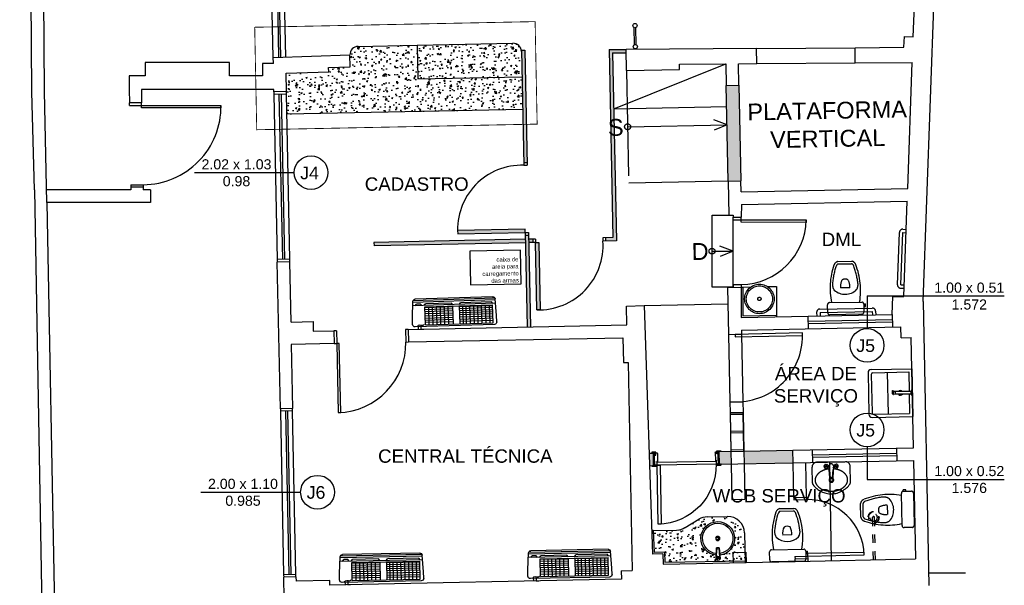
# Model space of a CAD drawing. Header units: inches. Extents: x 352 to 438, y 0 to 186.
# Tile 21 of 40: x 369.67 to 381.35, y 152.6 to 159.31. Entities that reach past the tile are written whole.
import ezdxf

# ---------------------------------------------------------------- set-up
doc = ezdxf.new("R2010")
doc.units = ezdxf.units.IN
doc.header["$MEASUREMENT"] = 0
for name, pattern in [('DASHDOT', [1, 0.5, -0.25, 0, -0.25]), ('DASHDOT2', [0.5, 0.25, -0.125, 0, -0.125]), ('DASHED2', [0.375, 0.25, -0.125]), ('HIDDEN2', [0.1875, 0.125, -0.0625])]:
    doc.linetypes.add(name, pattern=pattern)
for name, color, linetype in [('TJ-CATRACAS', 1, 'Continuous'), ('TJ-CONSTRUIR', 11, 'Continuous'), ('TJ-DEMOLIR', 30, 'HIDDEN2'), ('TJ-DIVISORIA', 96, 'Continuous'), ('TJ-EQUIPAMENTOSELETRÔNICOS', 1, 'Continuous'), ('TJ-ESQUADRIA1', 1, 'Continuous'), ('TJ-ESQUADRIA2', 2, 'Continuous'), ('TJ-ESQUADRIAS', 2, 'Continuous'), ('TJ-GRANITOVISTA', 2, 'Continuous'), ('TJ-HACHURA', 8, 'Continuous'), ('TJ-LOUCA', 2, 'Continuous'), ('TJ-MARCENARIA', 2, 'Continuous'), ('TJ-MOBILIARIOHIDRO', 2, 'Continuous'), ('TJ-PAREDE', 5, 'Continuous'), ('TJ-PAREDECORTE', 5, 'Continuous'), ('TJ-PAREDEMURO', 3, 'Continuous'), ('TJ-PISO', 1, 'Continuous'), ('TJ-PROJECAOACIMA', 1, 'DASHDOT2'), ('TJ-SPLIT', 142, 'Continuous'), ('TJ-TEXTO01', 1, 'Continuous'), ('TJ-TEXTO03 1PARA100', 3, 'Continuous'), ('TJ-TEXTOESQUADRIA', 200, 'Continuous')]:
    doc.layers.add(name, color=color, linetype=linetype)
doc.layers.add('TJ-DETBANCADAS', color=4, linetype='DASHDOT', lineweight=13)
doc.styles.add('ARIAL', font='arial.ttf')
doc.styles.get("Standard").update_dxf_attribs({"font": 'arial.ttf'})
pattern_1 = [(50, (3.68957, 8.43552), (0.179315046, -0.015688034), [0.01875, -0.20625]), (355, (3.68957, 8.43552), (-0.03468783, 0.18804803), [0.015, -0.165]), (100.451444, (3.70451, 8.43421), (0.14462721, 0.17236), [0.01593505, -0.17528553]), (46.1842, (3.68957, 8.48552), (0.26681033, -0.04137982), [0.028125, -0.309375]), (96.635635, (3.7118, 8.48207), (0.23366549, 0.24352965), [0.02390259, -0.26292844]), (351.184164, (3.68957, 8.48552), (0.23366549, 0.24352965), [0.0225, -0.2475]), (21, (3.71457, 8.47302), (0.149226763, -0.10065472), [0.01875, -0.20625]), (326, (3.71457, 8.47302), (0.06082883, 0.18128751), [0.015, -0.165]), (71.451445, (3.727, 8.46463), (0.210055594, 0.08063279), [0.01593505, -0.17528553]), (37.5, (3.689567, 8.43552), (0.003039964, 0.083223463), [0, -0.163, 0, -0.1675, 0, -0.165625]), (7.5, (3.68957, 8.43552), (0.065767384, 0.098602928), [0, -0.0955, 0, -0.15925, 0, -0.063125]), (327.5, (3.633817, 8.43552), (0.133455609, -0.005638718), [0, -0.0625, 0, -0.195, 0, -0.25875]), (317.5, (3.60882, 8.43552), (0.145796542, 0.025026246), [0, -0.08125, 0, -0.1295, 0, -0.18375])]

# ---------------------------------------------------------------- blocks, each defined once
blk = doc.blocks.new('Tan-p02')
at = {"color": 2}
for p, q in [((0.019, -0.214), (0.019, 0.296)), ((0.019, 0.296), (0.619, 0.296)), ((0.059, -0.194), (0.059, 0.256)), ((0.059, 0.256), (0.302, 0.256)), ((0.357, 0.296), (0.282, 0.296)), ((0.282, 0.296), (0.282, 0.291)), ((0.357, 0.291), (0.282, 0.291)), ((0.302, 0.283), (0.302, 0.058)), ((0.304, 0.281), (0.304, 0.086)), ((0.334, 0.281), (0.304, 0.281)), ((0.334, 0.281), (0.334, 0.086)), ((0.337, 0.283), (0.337, 0.058)), ((0.337, 0.256), (0.579, 0.256)), ((0.357, 0.296), (0.357, 0.291)), ((0.579, -0.194), (0.579, 0.256)), ((0.619, -0.214), (0.619, 0.296)), ((0.288, 0.046), (0.289, 0.055)), ((0.311, 0.047), (0.288, 0.046)), ((0.289, 0.055), (0.302, 0.061)), ((0.302, 0.058), (0.304, 0.084)), ((0.304, 0.056), (0.335, 0.056)), ((0.333, 0.086), (0.306, 0.086)), ((0.312, 0.045), (0.307, 0.056)), ((0.327, 0.045), (0.331, 0.056)), ((0.335, 0.084), (0.337, 0.058)), ((0.059, -0.014), (0.579, -0.014)), ((0.079, -0.214), (0.559, -0.214)), ((0.059, -0.254), (0.579, -0.254))]:
    blk.add_line(p, q, dxfattribs=at)
for points in [[(0.312, 0.046, 0.077146), (0.312, 0.045, 0.236739)], [(0.312, 0.045, 0.236739), (0.312, 0.045, 0.08552), (0.314, 0.044, 0.043127), (0.316, 0.043, 0.031837), (0.319, 0.043, 0.031837), (0.323, 0.043, 0.043127), (0.325, 0.044, 0.08552), (0.327, 0.045, 0.236739), (0.327, 0.045, 0.159785), (0.327, 0.046, 0.08552)]]:
    blk.add_lwpolyline(points, format="xyb", dxfattribs=at)
for centre, radius, start, end in [((0.278, 0.252), 0.0395, 47.8774, 84.1976), ((0.361, 0.252), 0.0395, 95.7962, 132.1288), ((0.319, 0.146), 0.03, 125.2164, 234.7836), ((0.319, 0.146), 0.03, 305.2164, 54.7836), ((0.304, 0.058), 0.002, 180, 270), ((0.306, 0.084), 0.002, 90, 175.5219), ((0.333, 0.084), 0.002, 4.4781, 90), ((0.335, 0.058), 0.002, 270, 0), ((0.059, -0.214), 0.04, 180, 270), ((0.079, -0.194), 0.02, 180, 270), ((0.559, -0.194), 0.02, 270, 360), ((0.579, -0.214), 0.04, 270, 0)]:
    blk.add_arc(centre, radius, start, end, dxfattribs=at)
blk = doc.blocks.new('Chuv-p01')
at = {"color": 1, "linetype": 'HIDDEN2', "ltscale": 0.2}
for p, q in [((0, 0.02), (-0.4238, 0.02)), ((0, 0), (-0.4238, 0))]:
    blk.add_line(p, q, dxfattribs=at)
for centre, radius, start, end in [((-0.425, 0.01), 0.0577, 9.9762, 350.0238), ((-0.425, 0.01), 0.0527, 10.93342, 349.06658), ((-0.425, 0.01), 0.0377, 15.37203, 344.62797), ((-0.4238, 0.01), 0.01, 90, 270)]:
    blk.add_arc(centre, radius, start, end, dxfattribs=at)
blk = doc.blocks.new('porta 70')
at = {"layer": 'TJ-ESQUADRIAS'}
for p, q in [((-0.039, 0.377), (0.035, 0.377)), ((-0.039, 0.368), (-0.039, 0.377)), ((-0.033, 0.368), (-0.039, 0.368)), ((-0.039, 0.36), (-0.033, 0.36)), ((-0.033, 0.36), (-0.033, 0.368)), ((0.005, 0.352), (-0.031, 0.352)), ((0.005, 0.351), (0.005, 0.352)), ((0.01, 0.351), (0.005, 0.351)), ((0.01, 0.348), (0.01, 0.351)), ((0.035, 0.377), (0.111, 0.377)), ((0.085, 0.368), (0.085, 0.36)), ((0.111, 0.368), (0.085, 0.368)), ((0.085, 0.36), (0.111, 0.36)), ((0.111, 0.377), (0.111, 0.368)), ((0.111, 0.36), (0.111, 0.35)), ((0.005, 0.348), (0.01, 0.348)), ((0.005, 0.344), (0.005, 0.348)), ((0.008, 0.342), (0.005, 0.344)), ((0.103, 0.342), (0.008, 0.342)), ((0.008, -0.343), (0.005, -0.345)), ((0.005, -0.345), (0.005, -0.349)), ((0.005, -0.349), (0.01, -0.349)), ((0.103, -0.343), (0.008, -0.343)), ((0.01, -0.349), (0.01, -0.352)), ((-0.039, -0.361), (-0.033, -0.361)), ((-0.039, -0.369), (-0.039, -0.378)), ((-0.033, -0.369), (-0.039, -0.369)), ((-0.039, -0.378), (0.075, -0.378)), ((-0.033, -0.361), (-0.033, -0.369)), ((0.005, -0.353), (-0.031, -0.353)), ((0.005, -0.352), (0.005, -0.353)), ((0.01, -0.352), (0.005, -0.352)), ((0.075, -0.378), (0.111, -0.378)), ((0.085, -0.361), (0.111, -0.361)), ((0.085, -0.369), (0.085, -0.361)), ((0.111, -0.369), (0.085, -0.369)), ((0.111, -0.361), (0.111, -0.351)), ((0.111, -0.378), (0.111, -0.369))]:
    blk.add_line(p, q, dxfattribs=at)
for points in [[(-0.039, 0.404), (-0.041, 0.402), (-0.042, 0.402), (-0.042, 0.367), (-0.037, 0.367), (-0.034, 0.364), (-0.034, 0.36), (-0.042, 0.36, -0.414214), (-0.05, 0.368), (-0.05, 0.402, -0.414214), (-0.042, 0.41), (-0.039, 0.41)], [(0.003, 0.343, -0.165409), (0.002, 0.344, 0.159727), (0.003, 0.351), (0.004, 0.351), (0.004, 0.343)], [(0.09, 0.367), (0.087, 0.364), (0.087, 0.36), (0.114, 0.36, 0.414214), (0.122, 0.368), (0.122, 0.402, 0.414214), (0.114, 0.41), (0.111, 0.41), (0.111, 0.367)], [(0.003, -0.344, 0.165409), (0.002, -0.345, -0.159727), (0.003, -0.352), (0.004, -0.352), (0.004, -0.344)], [(-0.039, -0.406), (-0.041, -0.404), (-0.042, -0.404), (-0.042, -0.369), (-0.037, -0.369), (-0.034, -0.366), (-0.034, -0.361), (-0.042, -0.361, 0.414214), (-0.05, -0.369), (-0.05, -0.403, 0.414214), (-0.042, -0.411), (-0.039, -0.411)], [(0.09, -0.369), (0.087, -0.366), (0.087, -0.361), (0.114, -0.361, -0.414214), (0.122, -0.369), (0.122, -0.403, -0.414214), (0.114, -0.411), (0.111, -0.411), (0.111, -0.369)]]:
    blk.add_lwpolyline(points, format="xyb", close=True, dxfattribs=at)
blk.add_lwpolyline([(-0.035, -0.35), (0, -0.35), (0, 0.35), (-0.035, 0.35), (-0.035, -0.35)], dxfattribs=at)
at = {"layer": 'TJ-ESQUADRIAS', "color": 1, "linetype": 'DASHED2', "ltscale": 5}
blk.add_lwpolyline([(-0.735, -0.315), (-0.735, -0.35), (-0.035, -0.35), (-0.035, -0.315), (-0.735, -0.315)], dxfattribs=at)
at = {"layer": 'TJ-ESQUADRIAS'}
for centre, start, end in [((-0.031, 0.36), 180, 270), ((0.103, 0.35), 270, 0), ((0.103, -0.351), 0, 90), ((-0.031, -0.361), 90, 180)]:
    blk.add_arc(centre, 0.008, start, end, dxfattribs=at)
at = {"layer": 'TJ-ESQUADRIAS', "color": 1, "linetype": 'DASHED2', "ltscale": 5}
blk.add_arc((-0.035, -0.35), 0.7, 90, 180, dxfattribs=at)
at = {"layer": 'TJ-PAREDECORTE', "linetype": 'Continuous'}
for p, q in [((-0.039, 0.389), (0.111, 0.389)), ((-0.039, -0.391), (0.111, -0.391))]:
    blk.add_line(p, q, dxfattribs=at)
blk = doc.blocks.new('Vaso-p01')
at = {"color": 2}
for p, q in [((-0.162, 0), (0.162, 0)), ((-0.1822, -0.077), (-0.1984, -0.077)), ((-0.1984, -0.077), (-0.1984, -0.1012)), ((-0.1822, -0.1012), (-0.1822, -0.0203)), ((0.1823, -0.0203), (0.1823, -0.1012)), ((-0.1822, -0.1012), (-0.1984, -0.1012)), ((0.162, -0.1215), (-0.162, -0.1215)), ((0.0696, -0.5331), (-0.0696, -0.5331)), ((0.0667, -0.5088), (-0.0667, -0.5088))]:
    blk.add_line(p, q, dxfattribs=at)
at = {"color": 1}
blk.add_line((-0.0446, -0.2666), (0.0468, -0.2666), dxfattribs=at)
at = {"color": 2}
for centre, radius, start, end in [((-0.162, -0.0203), 0.0203, 90, 180), ((0.162, -0.0203), 0.0203, 0, 90), ((-0.162, -0.1012), 0.0203, 180, 270), ((0.5429, -0.2525), 0.6971, 169.17089, 200.59024), ((-0.5429, -0.2525), 0.6971, 339.40976, 10.82911), ((0.162, -0.1012), 0.0203, 270, 0), ((-0.0292, -0.3001), 0.0988, 147.44183, 187.67949), ((0, -0.3672), 0.1647, 46.93851, 133.06149), ((0.0292, -0.3001), 0.0988, 352.32051, 32.55817), ((0.5429, -0.2525), 0.6728, 185.18381, 200.88932), ((-0.5429, -0.2525), 0.6728, 339.11068, 354.81619), ((-0.0589, -0.4806), 0.0293, 203.71428, 254.36495), ((0.0589, -0.4806), 0.0293, 285.63505, 336.28572), ((-0.0589, -0.4806), 0.0536, 198.53904, 258.45994), ((0.0589, -0.4806), 0.0536, 281.54006, 341.46096)]:
    blk.add_arc(centre, radius, start, end, dxfattribs=at)
at = {"color": 1}
for centre, radius, start, end in [((0.09, -0.2818), 0.1355, 173.55884, 209.06103), ((-0.0878, -0.2818), 0.1355, 330.93897, 6.44116), ((0.0011, -0.2978), 0.0579, 239.32968, 300.67032)]:
    blk.add_arc(centre, radius, start, end, dxfattribs=at)
blk = doc.blocks.new('pia-padrao')
at = {"color": 2}
for p, q in [((-0.015, -0.111), (-0.025, -0.241)), ((-0.015, -0.111), (0.015, -0.111)), ((0.025, -0.241), (0.015, -0.111))]:
    blk.add_line(p, q, dxfattribs=at)
at = {"color": 1}
for p, q in [((-0.01, -0.116), (-0.015, -0.111)), ((-0.01, -0.116), (-0.014, -0.165)), ((-0.01, -0.116), (0.01, -0.116)), ((0.01, -0.116), (0.015, -0.111)), ((0.017, -0.197), (0.01, -0.116)), ((-0.018, -0.217), (-0.019, -0.223)), ((-0.014, -0.165), (-0.018, -0.217)), ((0.017, -0.197), (0.018, -0.217)), ((0.019, -0.223), (0.018, -0.217))]:
    blk.add_line(p, q, dxfattribs=at)
for p, q in [((0.011, -0.217), (0.019, -0.225)), ((0.019, -0.225), (0.019, -0.223))]:
    blk.add_line(p, q)
at = {"color": 1, "ltscale": 0.5}
for radius in [0.025, 0.015]:
    blk.add_circle((0, 0), radius, dxfattribs=at)
at = {"color": 1}
blk.add_circle((0, -0.235), 0.00643, dxfattribs=at)
at = {"color": 2, "ltscale": 0.5}
for radius, start, end in [(0.2, 276.2442, 263.7558), (0.18, 276.4493, 263.5507)]:
    blk.add_arc((0, 0), radius, start, end, dxfattribs=at)
at = {"color": 1}
for centre, radius, start, end in [((0, -0.235), 0.0218, 150, 180), ((-0.02, -0.216), 0.00893, 275.8635, 354.1365), ((0, -0.235), 0.0218, 90, 120), ((0.008, -0.205), 0.0121, 227.1718, 282.8282), ((0, -0.235), 0.0218, 30, 60), ((0.025, -0.229), 0.00759, 147.0917, 242.9083), ((-0.027, -0.243), 0.00898, 336.1495, 53.8505), ((0, -0.235), 0.0218, 210, 240), ((0.018, -0.254), 0.0075, 86.2973, 183.7027), ((0, -0.235), 0.0218, 330, 0)]:
    blk.add_arc(centre, radius, start, end, dxfattribs=at)
at = {"color": 2}
blk.add_arc((0, -0.235), 0.0256, 192.6804, 347.3196, dxfattribs=at)
blk = doc.blocks.new('A$C794E0566')
for p, q in [((0, 0.042, 0), (0, 0.958, 0)), ((0.019, 0.014, 0), (0.019, 0.986, 0)), ((0.225, 1, 0), (0.025, 0.988, 0)), ((0.039, 0.01, 0), (0.039, 0.988, 0)), ((0.08, 0.96, 0), (0.06, 0.945, 0)), ((0.06, 0.896, 0), (0.06, 0.945, 0)), ((0.08, 0.005, 0), (0.08, 0.991, 0)), ((0.3, 1, 0), (0.225, 1, 0)), ((0.32, 0.935, 0), (0.358, 0.935, 0)), ((0.33, 0.03, 0), (0.33, 0.97, 0)), ((0.08, 0.881, 0), (0.06, 0.896, 0)), ((0.08, 0.855, 0), (0.06, 0.84, 0)), ((0.06, 0.531, 0), (0.06, 0.84, 0)), ((0.309, 0.848, 0), (0.097, 0.848, 0)), ((0.097, 0.848, 0), (0.097, 0.043, 0)), ((0.107, 0.515, 0), (0.107, 0.848, 0)), ((0.13, 0.515, 0), (0.13, 0.848, 0)), ((0.155, 0.515, 0), (0.155, 0.848, 0)), ((0.18, 0.515, 0), (0.18, 0.848, 0)), ((0.205, 0.515, 0), (0.205, 0.848, 0)), ((0.232, 0.515, 0), (0.232, 0.848, 0)), ((0.257, 0.515, 0), (0.257, 0.848, 0)), ((0.282, 0.515, 0), (0.282, 0.848, 0)), ((0.309, 0.848, 0), (0.309, 0.043, 0)), ((0.32, 0.903, 0), (0.358, 0.903, 0)), ((0.358, 0.903, 0), (0.358, 0.871, 0)), ((0.309, 0.801, 0), (0.097, 0.801, 0)), ((0.309, 0.755, 0), (0.097, 0.755, 0)), ((0.309, 0.709, 0), (0.097, 0.709, 0)), ((0.309, 0.663, 0), (0.097, 0.663, 0)), ((0.309, 0.616, 0), (0.097, 0.616, 0)), ((0.08, 0.515, 0), (0.06, 0.531, 0)), ((0.309, 0.57, 0), (0.097, 0.57, 0)), ((0.309, 0.515, 0), (0.097, 0.515, 0)), ((0.08, 0.441, 0), (0.06, 0.425, 0)), ((0.06, 0.055, 0), (0.06, 0.425, 0)), ((0.309, 0.435, 0), (0.097, 0.435, 0)), ((0.309, 0.397, 0), (0.097, 0.397, 0)), ((0.309, 0.397, 0), (0.097, 0.397, 0)), ((0.309, 0.359, 0), (0.097, 0.359, 0)), ((0.309, 0.359, 0), (0.097, 0.359, 0)), ((0.107, 0.043, 0), (0.107, 0.435, 0)), ((0.13, 0.043, 0), (0.13, 0.435, 0)), ((0.155, 0.043, 0), (0.155, 0.435, 0)), ((0.18, 0.043, 0), (0.18, 0.435, 0)), ((0.205, 0.043, 0), (0.205, 0.435, 0)), ((0.232, 0.043, 0), (0.232, 0.435, 0)), ((0.257, 0.043, 0), (0.257, 0.435, 0)), ((0.282, 0.043, 0), (0.282, 0.435, 0)), ((0.309, 0.313, 0), (0.097, 0.313, 0)), ((0.309, 0.266, 0), (0.097, 0.266, 0)), ((0.309, 0.266, 0), (0.097, 0.266, 0)), ((0.309, 0.266, 0), (0.097, 0.266, 0)), ((0.309, 0.266, 0), (0.097, 0.266, 0)), ((0.309, 0.22, 0), (0.097, 0.22, 0)), ((0.309, 0.22, 0), (0.097, 0.22, 0)), ((0.309, 0.174, 0), (0.097, 0.174, 0)), ((0.309, 0.174, 0), (0.097, 0.174, 0)), ((0.309, 0.174, 0), (0.097, 0.174, 0)), ((0.309, 0.174, 0), (0.097, 0.174, 0)), ((0.309, 0.128, 0), (0.097, 0.128, 0)), ((0.309, 0.128, 0), (0.097, 0.128, 0)), ((0.225, 0, 0), (0.025, 0.012, 0)), ((0.225, 0, 0), (0.025, 0.012, 0)), ((0.08, 0.04, 0), (0.06, 0.055, 0)), ((0.08, 0.04, 0), (0.06, 0.055, 0)), ((0.309, 0.081, 0), (0.097, 0.081, 0)), ((0.309, 0.081, 0), (0.097, 0.081, 0)), ((0.309, 0.081, 0), (0.097, 0.081, 0)), ((0.309, 0.081, 0), (0.097, 0.081, 0)), ((0.309, 0.043, 0), (0.097, 0.043, 0)), ((0.309, 0.043, 0), (0.097, 0.043, 0)), ((0.3, 0, 0), (0.225, 0, 0)), ((0.3, 0, 0), (0.225, 0, 0))]:
    blk.add_line(p, q)
at = {"lineweight": -3}
blk.add_line((0.318, 0.913, 0), (0.318, 0.913, 0), dxfattribs=at)
for centre, start, end in [((0.03, 0.958, 0), 100, 180), ((0.3, 0.97, 0), 0, 90), ((0.03, 0.042, 0), 180, 260), ((0.03, 0.042, 0), 180, 260), ((0.3, 0.03, 0), 270, 0), ((0.3, 0.03, 0), 270, 0)]:
    blk.add_arc(centre, 0.03, start, end)
blk.add_spline([(0.33, 0.943, 0), (0.31, 0.929, 0), (0.31, 0.897, 0), (0.31, 0.873, 0), (0.302, 0.861, 0)], degree=3, dxfattribs=at)

msp = doc.modelspace()

# ---------------------------------------------------------------- hatches: boundary and pattern name
at = {"layer": 'TJ-CONSTRUIR'}
h = msp.add_hatch(color=256, dxfattribs=at)
h.dxf.hatch_style = 1
h.paths.add_polyline_path([(378.203, 158.536), (378.053, 158.533), (378.076, 157.397), (378.226, 157.4)])
h = msp.add_hatch(color=256, dxfattribs=at)
h.dxf.hatch_style = 1
h.paths.add_polyline_path([(378.108, 154.19), (377.969, 154.187), (377.972, 154.037), (378.111, 154.04)])
h.paths.add_polyline_path([(377.19, 154.171), (377.138, 154.17), (377.143, 154.02), (377.193, 154.021)])
h = msp.add_hatch(color=256, dxfattribs=at)
h.dxf.hatch_style = 1
h.paths.add_polyline_path([(378.843, 154.205), (378.263, 154.193), (378.266, 154.043), (378.846, 154.055)])
at = {"layer": 'TJ-DIVISORIA'}
h = msp.add_hatch(color=256, dxfattribs=at)
h.dxf.hatch_style = 1
h.paths.add_polyline_path([(376.864, 158.959), (376.664, 158.958), (376.709, 156.727), (376.619, 156.725), (376.62, 156.685), (376.75, 156.688), (376.705, 158.918), (376.865, 158.919)])
h.paths.add_polyline_path([(375.83, 156.669), (375.79, 156.669), (375.806, 155.869), (375.846, 155.87)])
h.paths.add_polyline_path([(375.759, 156.708), (375.709, 156.707), (375.71, 156.667), (375.76, 156.668)])
h.paths.add_polyline_path([(375.708, 156.757), (375.668, 156.756), (375.69, 155.666), (375.73, 155.667)])
h.paths.add_polyline_path([(375.667, 156.826), (374.867, 156.81), (374.868, 156.77), (375.668, 156.786)])
h.paths.add_polyline_path([(375.664, 158.951), (375.624, 158.95), (375.651, 157.616), (375.691, 157.617)])
at = {"layer": 'TJ-DIVISORIA', "true_color": 0xafd9aa}
h = msp.add_hatch(color=9, dxfattribs=at)
h.dxf.hatch_style = 1
h.paths.add_polyline_path([(375.67, 156.666), (375.669, 156.706), (373.874, 156.67), (373.875, 156.63)])
at = {"layer": 'TJ-HACHURA', "linetype": 'Continuous'}
h = msp.add_hatch(dxfattribs=at)
h.set_pattern_fill('AR-CONC', color=8, scale=0.025)
h.set_pattern_definition(pattern_1)
h.paths.add_polyline_path([(375.624, 158.934, 0.414214), (375.522, 159.032), (374.387, 159.009), (374.395, 158.609), (375.63, 158.634)])
h.paths.add_polyline_path([(374.387, 159.009), (373.687, 158.995, 0.414214), (373.589, 158.893), (373.592, 158.753), (373.337, 158.745), (373.338, 158.695), (372.833, 158.679), (372.837, 158.459), (372.838, 158.429), (372.843, 158.193), (375.638, 158.25), (375.63, 158.634), (374.395, 158.609)])
h = msp.add_hatch(dxfattribs=at)
h.set_pattern_fill('AR-CONC', color=8, scale=0.025)
h.set_pattern_definition(pattern_1)
h.paths.add_polyline_path([(378.269, 153.223, 0.414214), (378.065, 153.419), (377.828, 153.414, 0.131652), (377.729, 153.385), (377.564, 153.286, -0.131652), (377.464, 153.257), (377.188, 153.251), (377.197, 152.991), (377.322, 152.994), (377.324, 152.874), (378.276, 152.893)])
h.paths.add_polyline_path([(377.978, 152.958), (377.982, 152.916, -0.8), (377.932, 152.915), (377.934, 152.957, -18.333575)], flags=16)
h.paths.add_polyline_path([(377.927, 153.157, -1), (377.977, 153.157, -1)], flags=0)
h.paths.add_polyline_path([(377.967, 153.157, -1), (377.937, 153.157, -1)], flags=0)
h.paths.add_polyline_path([(377.939, 153.045), (377.969, 153.046), (377.965, 153.041), (377.969, 152.992), (377.975, 152.94), (377.975, 152.933, -0.35117), (377.967, 152.94, 0.131652), (377.956, 152.943, -0.247736), (377.945, 152.94), (377.938, 152.932), (377.938, 152.933), (377.938, 152.939), (377.939, 152.959), (377.944, 153.04)], flags=0)
h.paths.add_polyline_path([(377.963, 152.921, -1), (377.95, 152.921, -1)], flags=0)

# ---------------------------------------------------------------- linework, layer by layer
at = {"layer": 'TJ-CATRACAS'}
for p, q in [((376.965, 159.015), (376.961, 159.219)), ((376.985, 159.015), (376.981, 159.219))]:
    msp.add_line(p, q, dxfattribs=at)
for centre in [(376.97, 159.242), (376.975, 158.992)]:
    msp.add_circle(centre, 0.025, dxfattribs=at)
at = {"layer": 'TJ-DEMOLIR', "ltscale": 10}
for p, q in [((378.413, 158.971), (379.583, 158.979)), ((378.414, 158.791), (379.584, 158.799)), ((376.869, 158.709), (376.896, 157.373)), ((376.883, 158.041), (378.062, 158.065)), ((378.062, 158.065), (377.905, 158.124)), ((378.062, 158.065), (377.908, 158)), ((378.076, 157.397), (376.896, 157.373)), ((380.084, 156.167), (380.107, 156.787)), ((380.124, 156.166), (380.147, 156.786)), ((380.147, 156.786), (380.187, 156.784)), ((380.148, 156.826), (380.188, 156.824)), ((379.377, 156.443), (379.541, 156.446)), ((379.381, 156.414), (379.538, 156.417)), ((378.541, 156.146), (378.65, 156.148)), ((378.65, 156.148), (378.649, 155.788)), ((380.124, 156.166), (380.164, 156.165)), ((378.231, 156.14), (378.345, 156.142)), ((378.231, 156.14), (378.251, 156.14)), ((378.251, 156.14), (378.251, 155.8)), ((379.518, 156.131), (379.41, 156.129)), ((380.123, 156.126), (380.163, 156.125)), ((379.256, 155.835), (379.254, 155.93)), ((379.277, 155.955), (379.66, 155.962)), ((379.684, 155.939), (379.686, 155.843)), ((379.684, 155.939), (379.703, 155.939)), ((379.685, 155.91), (379.704, 155.911)), ((379.704, 155.911), (379.703, 155.939)), ((378.251, 155.8), (378.65, 155.808)), ((378.65, 155.808), (378.649, 155.788)), ((379.125, 155.838), (379.126, 155.798)), ((379.164, 155.879), (379.784, 155.891)), ((379.165, 155.839), (379.785, 155.851)), ((379.165, 155.839), (379.166, 155.799)), ((379.663, 155.819), (379.28, 155.811)), ((379.785, 155.851), (379.786, 155.811)), ((379.825, 155.852), (379.826, 155.812)), ((378.08, 155.577), (378.096, 154.777)), ((378.235, 155.58), (378.251, 154.78)), ((378.099, 154.65), (378.108, 154.19)), ((378.254, 154.653), (378.263, 154.193)), ((378.266, 154.043), (378.274, 153.623)), ((378.854, 153.645), (378.846, 154.055)), ((379.004, 153.648), (378.996, 154.058)), ((379.466, 154.068), (379.125, 154.061)), ((378.111, 154.04), (378.119, 153.62)), ((379.075, 153.815), (379.071, 154.004)), ((379.283, 153.876), (379.269, 154.019)), ((379.277, 153.994), (379.276, 154)), ((379.288, 153.882), (379.283, 153.936)), ((379.316, 153.972), (379.311, 153.882)), ((379.324, 154.021), (379.316, 153.877)), ((379.317, 154.001), (379.317, 153.994)), ((379.526, 153.824), (379.523, 154.014)), ((379.288, 153.882), (379.283, 153.876)), ((379.283, 153.876), (379.316, 153.877)), ((379.288, 153.882), (379.311, 153.882)), ((379.311, 153.882), (379.316, 153.877)), ((380.138, 153.31), (380.13, 153.692)), ((380.153, 153.717), (380.153, 153.736)), ((380.182, 153.736), (380.153, 153.736)), ((380.153, 153.717), (380.249, 153.719)), ((380.182, 153.717), (380.182, 153.736)), ((380.273, 153.695), (380.281, 153.313)), ((378.119, 153.62), (378.274, 153.623)), ((378.854, 153.645), (379.004, 153.648)), ((378.854, 153.645), (378.855, 153.615)), ((378.855, 153.615), (379.005, 153.618)), ((379.004, 153.648), (379.005, 153.618)), ((379.649, 153.409), (379.646, 153.573)), ((379.678, 153.413), (379.675, 153.57)), ((379.961, 153.55), (379.964, 153.442)), ((380.258, 153.288), (380.162, 153.286)), ((378.132, 152.99), (378.287, 152.993)), ((378.132, 152.99), (378.135, 152.87)), ((378.287, 152.993), (378.29, 152.873)), ((378.868, 152.945), (379.018, 152.948)), ((378.868, 152.945), (378.869, 152.915)), ((378.869, 152.915), (379.019, 152.918)), ((378.869, 152.885), (378.869, 152.915)), ((379.018, 152.948), (379.019, 152.918)), ((379.019, 152.918), (379.019, 152.888))]:
    msp.add_line(p, q, dxfattribs=at)
for points in [[(379.273, 153.982, 0.047483), (379.221, 153.972, 0.081649), (379.162, 153.942, 0.106937), (379.12, 153.895, 0.135838), (379.107, 153.847, 0.135838), (379.122, 153.799, 0.106937), (379.166, 153.754, 0.081649), (379.226, 153.727, 0.0698), (379.303, 153.718, 0.0698)], [(379.303, 153.718, 0.0698), (379.379, 153.73, 0.081649), (379.438, 153.759, 0.106937), (379.48, 153.806, 0.135838), (379.493, 153.855, 0.135838), (379.478, 153.903, 0.106937), (379.434, 153.948, 0.081649), (379.374, 153.975, 0.047483), (379.322, 153.983, 0.0698)]]:
    msp.add_lwpolyline(points, format="xyb", dxfattribs=at)
msp.add_lwpolyline([(379.018, 152.948), (379.688, 152.962), (379.687, 152.992), (379.018, 152.978)], close=True, dxfattribs=at)
for centre, radius in [((376.883, 158.041), 0.0352), ((378.446, 155.999), 0.175), ((378.446, 155.999), 0.155), ((378.446, 155.999), 0.02), ((379.236, 154.013), 0.00709), ((379.357, 154.015), 0.00709), ((379.3, 153.851), 0.0165)]:
    msp.add_circle(centre, radius, dxfattribs=at)
for centre, radius, start, end in [((380.147, 156.786), 0.04, 87.9284, 177.9284), ((380.107, 156.126), 0.823, 160.5701, 191.9895), ((380.107, 156.126), 0.795, 160.2711, 175.9766), ((379.391, 156.381), 0.0633, 102.7005, 162.6214), ((379.391, 156.381), 0.0346, 106.7954, 157.4461), ((379.53, 156.384), 0.0346, 24.8747, 75.5253), ((379.53, 156.384), 0.0633, 19.6994, 79.6203), ((378.824, 156.1), 0.795, 6.3442, 22.0497), ((378.824, 156.1), 0.823, 350.3313, 21.7506), ((379.43, 156.169), 0.117, 173.4809, 213.7186), ((379.568, 156.15), 0.16, 152.0994, 187.6016), ((379.463, 156.167), 0.0684, 60.4901, 121.8307), ((379.359, 156.146), 0.16, 354.7192, 30.2214), ((379.499, 156.17), 0.117, 328.6022, 8.8399), ((380.124, 156.166), 0.04, 177.9284, 267.9284), ((379.463, 156.249), 0.195, 228.0989, 314.2219), ((379.278, 155.931), 0.0239, 91.1604, 181.1604), ((379.66, 155.938), 0.0239, 1.1604, 91.1604), ((379.165, 155.839), 0.04, 91.1604, 181.1604), ((379.28, 155.835), 0.0239, 181.1604, 271.1604), ((379.662, 155.843), 0.0239, 271.1604, 1.1604), ((379.785, 155.851), 0.04, 1.1604, 91.1604), ((379.126, 154.005), 0.0551, 91.1604, 181.1604), ((379.297, 154.014), 0.0282, 13.8408, 168.48), ((379.468, 154.012), 0.0551, 1.1604, 91.1604), ((379.236, 154.013), 0.024, 151.1604, 181.1604), ((379.209, 154.005), 0.00837, 328.2521, 64.0687), ((379.216, 154.032), 0.00827, 267.4577, 4.8631), ((379.236, 154.013), 0.024, 211.1604, 241.1604), ((379.236, 154.013), 0.024, 91.1604, 121.1604), ((379.228, 153.979), 0.0133, 48.3322, 103.9886), ((379.243, 154.041), 0.00881, 211.319, 301.0017), ((379.236, 154.013), 0.024, 271.1604, 301.1604), ((379.236, 154.013), 0.024, 31.1604, 61.1604), ((379.259, 153.991), 0.00984, 97.0239, 175.2969), ((379.266, 154.021), 0.0099, 157.3099, 235.0109), ((379.236, 154.013), 0.024, 331.1604, 1.1604), ((379.327, 154.022), 0.0099, 307.3099, 25.0109), ((379.357, 154.015), 0.024, 181.1604, 211.1604), ((379.357, 154.015), 0.024, 121.1604, 151.1604), ((379.336, 153.993), 0.00984, 7.0239, 85.2969), ((379.349, 154.043), 0.00881, 241.319, 331.0017), ((379.357, 154.015), 0.024, 241.1604, 271.1604), ((379.357, 154.015), 0.024, 61.1604, 91.1604), ((379.367, 153.981), 0.0133, 78.3322, 133.9886), ((379.377, 154.036), 0.00827, 177.4577, 274.8631), ((379.357, 154.015), 0.024, 301.1604, 331.1604), ((379.357, 154.015), 0.024, 1.1604, 31.1604), ((379.385, 154.008), 0.00837, 118.2521, 214.0687), ((379.108, 153.816), 0.0331, 181.1604, 216.649), ((379.3, 153.851), 0.0276, 113.8308, 68.4899), ((379.493, 153.824), 0.0331, 325.6718, 1.1604), ((379.298, 153.957), 0.27, 216.649, 325.6718), ((380.154, 153.693), 0.0239, 91.1604, 181.1604), ((380.249, 153.695), 0.0239, 1.1604, 91.1604), ((379.018, 152.948), 0.67, 1.1604, 91.1604), ((379.708, 153.562), 0.0633, 109.6994, 169.6203), ((379.708, 153.562), 0.0346, 114.8747, 165.5253), ((379.992, 152.857), 0.823, 80.3313, 111.7506), ((379.992, 152.857), 0.795, 96.3442, 112.0497), ((379.922, 153.531), 0.117, 58.6022, 98.8399), ((379.844, 153.495), 0.195, 318.0989, 44.2219), ((379.926, 153.495), 0.0684, 150.4901, 211.8307), ((379.947, 153.391), 0.16, 84.7192, 120.2214), ((379.942, 153.601), 0.16, 242.0994, 277.6016), ((379.711, 153.423), 0.0633, 192.7005, 252.6214), ((379.711, 153.423), 0.0346, 196.7954, 247.4461), ((379.966, 154.139), 0.823, 250.5701, 281.9895), ((379.966, 154.139), 0.795, 250.2711, 265.9766), ((379.924, 153.462), 0.117, 263.4809, 303.7186), ((380.162, 153.31), 0.0239, 181.1604, 271.1604), ((380.257, 153.312), 0.0239, 271.1604, 1.1604)]:
    msp.add_arc(centre, radius, start, end, dxfattribs=at)
at = {"layer": 'TJ-DETBANCADAS', "ltscale": 4, "const_width": 0.01}
msp.add_lwpolyline([(375.786, 159.289), (372.46, 159.222), (372.484, 158.006), (375.81, 158.073)], close=True, dxfattribs=at)
at = {"layer": 'TJ-DIVISORIA'}
for p, q in [((375.624, 158.95), (375.664, 158.951)), ((375.624, 158.95), (375.652, 157.586)), ((375.664, 158.951), (375.692, 157.587)), ((376.664, 158.958), (376.864, 158.959)), ((376.664, 158.958), (376.709, 156.727)), ((376.705, 158.918), (376.864, 158.919)), ((376.705, 158.918), (376.75, 156.688)), ((375.651, 157.616), (375.691, 157.617)), ((375.652, 157.586), (375.692, 157.587)), ((375.668, 156.786), (375.708, 156.787)), ((375.668, 156.786), (375.69, 155.666)), ((375.668, 156.756), (375.708, 156.757)), ((375.708, 156.787), (375.73, 155.667)), ((375.789, 156.709), (375.709, 156.707)), ((375.79, 156.669), (375.71, 156.667)), ((375.759, 156.708), (375.76, 156.668)), ((375.789, 156.709), (375.79, 156.669)), ((376.709, 156.727), (376.589, 156.725)), ((376.589, 156.725), (376.59, 156.685)), ((376.75, 156.688), (376.59, 156.685)), ((376.619, 156.725), (376.62, 156.685))]:
    msp.add_line(p, q, dxfattribs=at)
at = {"layer": 'TJ-DIVISORIA', "color": 9, "true_color": 0xafd9aa}
for p, q in [((375.669, 156.706), (373.874, 156.67)), ((373.874, 156.67), (373.875, 156.63)), ((375.67, 156.666), (373.875, 156.63))]:
    msp.add_line(p, q, dxfattribs=at)
at = {"layer": 'TJ-DIVISORIA'}
for points in [[(375.667, 156.826), (374.867, 156.81), (374.868, 156.77), (375.668, 156.786)], [(375.83, 156.669), (375.846, 155.87), (375.806, 155.869), (375.79, 156.669)]]:
    msp.add_lwpolyline(points, close=True, dxfattribs=at)
for centre, start, end in [((375.629, 156.823), 88.3189, 184.0019), ((375.829, 156.632), 268.3189, 4.0019)]:
    msp.add_arc(centre, 0.763, start, end, dxfattribs=at)
at = {"layer": 'TJ-EQUIPAMENTOSELETRÔNICOS'}
msp.add_lwpolyline([(375.021, 156.166), (375.621, 156.178), (375.613, 156.578), (375.013, 156.566)], close=True, dxfattribs=at)
at = {"layer": 'TJ-ESQUADRIA1'}
for p, q in [((372.688, 158.426), (372.728, 156.467)), ((372.878, 156.47), (372.838, 158.429)), ((372.764, 154.667), (372.803, 152.727)), ((372.948, 152.73), (372.909, 154.67))]:
    msp.add_line(p, q, dxfattribs=at)
for centre, radius, start, end in [((371.133, 158.281), 0.927, 270.316, 0.8489), ((378.217, 156.954), 0.785, 271.0223, 358.7663), ((373.433, 155.471), 0.82, 271.1604, 1.1604)]:
    msp.add_arc(centre, radius, start, end, dxfattribs=at)
at = {"layer": 'TJ-ESQUADRIA2'}
for p, q in [((372.725, 159.817), (372.744, 158.867)), ((372.745, 159.818), (372.764, 158.867)), ((372.687, 158.456), (372.688, 158.426)), ((372.838, 158.429), (372.688, 158.426)), ((372.748, 158.427), (372.788, 156.468)), ((372.818, 156.468), (372.778, 158.428)), ((372.838, 158.429), (372.837, 158.459)), ((370.974, 158.294), (370.974, 158.324)), ((370.974, 158.294), (371.119, 158.295)), ((371.119, 158.295), (371.119, 158.324)), ((370.989, 157.354), (371.138, 157.354)), ((370.989, 157.354), (370.989, 157.324)), ((371.138, 157.354), (371.138, 157.324)), ((378.134, 156.938), (378.134, 156.968)), ((378.231, 156.938), (378.231, 156.968)), ((378.134, 156.938), (378.231, 156.938)), ((372.878, 156.47), (372.728, 156.467)), ((372.728, 156.467), (372.728, 156.437)), ((372.878, 156.44), (372.878, 156.47)), ((378.134, 156.17), (378.231, 156.17)), ((378.134, 156.17), (378.134, 156.14)), ((378.231, 156.17), (378.231, 156.14)), ((373.43, 155.621), (373.4, 155.62)), ((373.43, 155.621), (373.433, 155.471)), ((374.28, 155.638), (374.25, 155.637)), ((374.25, 155.637), (374.253, 155.487)), ((373.403, 155.47), (373.433, 155.471)), ((374.253, 155.487), (374.283, 155.488)), ((372.764, 154.697), (372.764, 154.667)), ((372.909, 154.67), (372.764, 154.667)), ((372.824, 154.668), (372.863, 152.729)), ((372.893, 152.729), (372.854, 154.669)), ((372.909, 154.67), (372.908, 154.7)), ((372.948, 152.73), (372.803, 152.727)), ((372.803, 152.727), (372.804, 152.697)), ((372.949, 152.7), (372.948, 152.73))]:
    msp.add_line(p, q, dxfattribs=at)
for points in [[(371.119, 158.295), (372.059, 158.295), (372.059, 158.265), (371.119, 158.265)], [(378.231, 156.938), (379.001, 156.937), (379.001, 156.907), (378.231, 156.908)], [(373.45, 154.651), (373.48, 154.651), (373.463, 155.471), (373.433, 155.471)]]:
    msp.add_lwpolyline(points, close=True, dxfattribs=at)
at = {"layer": 'TJ-ESQUADRIA2', "linetype": 'Continuous'}
msp.add_lwpolyline([(378.158, 155.548), (378.958, 155.565), (378.957, 155.595), (378.157, 155.578)], close=True, dxfattribs=at)
at = {"layer": 'TJ-ESQUADRIA2', "color": 1, "linetype": 'Continuous'}
msp.add_arc((378.175, 155.561), 0.782, 269.8522, 0.2792, dxfattribs=at)
at = {"layer": 'TJ-GRANITOVISTA', "color": 1}
for p, q in [((373.687, 158.995), (374.387, 159.009)), ((372.843, 158.193), (375.638, 158.25))]:
    msp.add_line(p, q, dxfattribs=at)
at = {"layer": 'TJ-GRANITOVISTA'}
for p, q in [((374.387, 159.009), (375.522, 159.032)), ((374.387, 159.009), (374.395, 158.609)), ((374.395, 158.609), (375.63, 158.634)), ((377.564, 153.286), (377.729, 153.385)), ((377.828, 153.414), (378.065, 153.419)), ((377.168, 153.251), (377.464, 153.257)), ((378.269, 153.223), (378.276, 152.873))]:
    msp.add_line(p, q, dxfattribs=at)
at = {"layer": 'TJ-GRANITOVISTA', "color": 3}
for p, q in [((377.188, 153.251), (377.168, 153.251)), ((377.188, 153.251), (377.197, 152.991)), ((377.322, 152.994), (377.197, 152.991)), ((377.322, 152.994), (377.324, 152.874)), ((377.324, 152.874), (378.276, 152.893)), ((378.276, 152.893), (378.276, 152.873))]:
    msp.add_line(p, q, dxfattribs=at)
at = {"layer": 'TJ-GRANITOVISTA', "color": 1}
msp.add_arc((373.689, 158.895), 0.1, 91.1604, 181.1604, dxfattribs=at)
at = {"layer": 'TJ-GRANITOVISTA'}
for centre, radius, start, end in [((375.524, 158.932), 0.1, 1.1604, 91.1604), ((377.832, 153.214), 0.2, 91.1604, 121.1604), ((378.069, 153.219), 0.2, 1.1604, 91.1604), ((377.46, 153.457), 0.2, 271.1604, 301.1604)]:
    msp.add_arc(centre, radius, start, end, dxfattribs=at)
at = {"layer": 'TJ-MARCENARIA'}
for q in [(378.048, 158.788), (378.058, 158.283)]:
    msp.add_line((376.718, 158.256), q, dxfattribs=at)
at = {"layer": 'TJ-PAREDE'}
for p, q in [((380.387, 155.968), (380.965, 171.937)), ((380.271, 159.109), (380.475, 164.757)), ((380.161, 158.984), (380.166, 159.113)), ((380.166, 159.113), (380.271, 159.109)), ((378.413, 158.971), (376.864, 158.959)), ((376.869, 158.709), (376.864, 158.959)), ((378.414, 158.791), (378.413, 158.971)), ((379.583, 158.979), (380.161, 158.984)), ((379.584, 158.799), (379.583, 158.979)), ((372.679, 158.864), (373.589, 158.893)), ((372.681, 158.794), (372.679, 158.866)), ((373.592, 158.753), (373.589, 158.893)), ((372.161, 158.804), (371.161, 158.804)), ((371.161, 158.804), (371.161, 158.644)), ((372.161, 158.644), (372.161, 158.804)), ((372.681, 158.794), (372.551, 158.794)), ((372.551, 158.794), (372.551, 158.644)), ((373.337, 158.745), (373.592, 158.753)), ((373.338, 158.695), (373.337, 158.745)), ((376.869, 158.709), (377.499, 158.722)), ((377.498, 158.784), (378.048, 158.788)), ((377.499, 158.722), (377.498, 158.784)), ((378.048, 158.788), (378.053, 158.533)), ((378.198, 158.789), (378.414, 158.791)), ((378.203, 158.536), (378.198, 158.789)), ((379.584, 158.799), (380.26, 158.804)), ((380.206, 157.31), (380.26, 158.804)), ((371.161, 158.644), (370.971, 158.644)), ((370.971, 158.644), (370.971, 158.484)), ((372.551, 158.644), (372.161, 158.644)), ((372.833, 158.679), (373.338, 158.695)), ((372.837, 158.459), (372.833, 158.679)), ((370.971, 158.484), (370.974, 158.324)), ((372.687, 158.484), (371.116, 158.484)), ((371.116, 158.484), (371.119, 158.324)), ((372.687, 158.456), (372.687, 158.484)), ((378.053, 158.533), (378.203, 158.536)), ((378.076, 157.397), (378.053, 158.533)), ((378.203, 158.536), (378.226, 157.4)), ((372.837, 158.459), (372.687, 158.456)), ((371.119, 158.324), (370.974, 158.324)), ((371.138, 157.324), (370.989, 157.324)), ((370.989, 157.324), (370.989, 157.292)), ((371.138, 157.324), (371.138, 157.292)), ((378.076, 157.397), (378.226, 157.4)), ((378.076, 157.397), (378.084, 156.992)), ((378.229, 157.27), (378.226, 157.4)), ((370.989, 157.292), (369.991, 157.292)), ((371.222, 157.292), (371.138, 157.292)), ((371.222, 157.292), (371.225, 157.142)), ((378.229, 157.27), (380.206, 157.31)), ((371.225, 157.142), (369.994, 157.142)), ((378.232, 157.12), (378.231, 156.968)), ((378.232, 157.12), (380.2, 157.16)), ((380.159, 156.029), (380.2, 157.16)), ((378.084, 156.992), (378.134, 156.993)), ((378.134, 156.993), (378.134, 156.968)), ((378.134, 156.968), (378.231, 156.968)), ((372.878, 156.44), (372.728, 156.437)), ((372.764, 154.697), (372.728, 156.437)), ((372.893, 155.725), (372.878, 156.44)), ((378.068, 156.136), (378.231, 156.14)), ((378.068, 156.136), (378.08, 155.577)), ((378.231, 156.14), (378.231, 155.78)), ((380.029, 156.026), (380.159, 156.029)), ((376.87, 155.915), (377.08, 155.92)), ((376.874, 155.69), (376.87, 155.915)), ((377.08, 155.92), (377.177, 152.971)), ((380.022, 155.816), (380.029, 156.026)), ((380.387, 155.968), (380.456, 152.598)), ((378.231, 155.78), (380.022, 155.816)), ((372.893, 155.725), (373.153, 155.73)), ((373.153, 155.73), (373.155, 155.615)), ((374.28, 155.638), (376.874, 155.69)), ((373.155, 155.615), (373.4, 155.62)), ((373.4, 155.62), (373.403, 155.47)), ((374.28, 155.638), (374.283, 155.488)), ((378.08, 155.577), (378.235, 155.58)), ((378.234, 155.63), (380.123, 155.668)), ((378.234, 155.63), (378.235, 155.58)), ((380.126, 155.538), (380.123, 155.668)), ((373.403, 155.47), (372.893, 155.46)), ((372.893, 155.46), (372.908, 154.7)), ((374.283, 155.488), (376.827, 155.539)), ((376.827, 155.539), (376.833, 155.244)), ((380.126, 155.538), (380.246, 155.541)), ((380.272, 154.234), (380.246, 155.541)), ((376.833, 155.244), (376.888, 155.246)), ((376.888, 155.246), (376.938, 152.777)), ((378.096, 154.777), (378.251, 154.78)), ((378.096, 154.777), (378.099, 154.65)), ((378.251, 154.78), (378.254, 154.653)), ((372.908, 154.7), (372.764, 154.697)), ((378.099, 154.65), (378.254, 154.653)), ((377.138, 154.17), (377.19, 154.171)), ((377.193, 154.021), (377.19, 154.171)), ((377.969, 154.187), (378.263, 154.193)), ((377.972, 154.037), (377.969, 154.187)), ((378.108, 154.19), (378.111, 154.04)), ((378.263, 154.193), (378.843, 154.205)), ((378.263, 154.193), (378.266, 154.043)), ((378.843, 154.205), (380.272, 154.234)), ((378.846, 154.055), (378.843, 154.205)), ((377.972, 154.037), (378.846, 154.055)), ((378.846, 154.055), (380.275, 154.084)), ((380.275, 154.084), (380.299, 152.914)), ((377.143, 154.02), (377.193, 154.021)), ((377.302, 152.973), (377.177, 152.971)), ((377.302, 152.973), (377.305, 152.853)), ((377.305, 152.853), (378.29, 152.873)), ((378.29, 152.873), (378.869, 152.885)), ((378.869, 152.885), (380.299, 152.914)), ((376.808, 152.774), (376.938, 152.777)), ((376.808, 152.774), (376.81, 152.674)), ((372.949, 152.7), (372.804, 152.697)), ((372.809, 152.443), (372.804, 152.697)), ((372.809, 152.443), (372.804, 152.697)), ((372.949, 152.7), (372.95, 152.651)), ((373.35, 152.659), (372.95, 152.651)), ((373.351, 152.604), (373.35, 152.659)), ((376.81, 152.674), (373.351, 152.604))]:
    msp.add_line(p, q, dxfattribs=at)
at = {"layer": 'TJ-PAREDE', "color": 3}
for p, q in [((378.099, 154.65), (378.099, 154.63)), ((378.099, 154.63), (378.254, 154.633)), ((378.254, 154.633), (378.254, 154.653)), ((378.103, 154.43), (378.258, 154.433)), ((378.103, 154.43), (378.103, 154.41)), ((378.103, 154.41), (378.258, 154.413)), ((378.258, 154.413), (378.258, 154.433)), ((378.107, 154.21), (378.262, 154.213)), ((378.107, 154.21), (378.108, 154.19)), ((378.263, 154.193), (378.262, 154.213))]:
    msp.add_line(p, q, dxfattribs=at)
at = {"layer": 'TJ-PAREDE', "color": 2}
for p, q in [((378.099, 154.63), (378.103, 154.43)), ((378.258, 154.433), (378.254, 154.633)), ((378.103, 154.41), (378.107, 154.21)), ((378.262, 154.213), (378.258, 154.413))]:
    msp.add_line(p, q, dxfattribs=at)
at = {"layer": 'TJ-PAREDEMURO'}
for p, q in [((369.817, 158.455), (369.672, 181.965)), ((369.967, 158.456), (369.85, 177.446)), ((369.848, 157.292), (369.817, 158.456)), ((369.994, 157.142), (369.967, 158.459)), ((369.848, 157.292), (369.972, 150.172)), ((369.994, 157.142), (370.12, 150.38)), ((380.456, 152.748), (380.889, 152.748))]:
    msp.add_line(p, q, dxfattribs=at)
at = {"layer": 'TJ-PISO'}
for p, q in [((372.679, 158.864), (372.621, 161.714)), ((372.829, 158.869), (372.771, 161.719)), ((377.884, 156.14), (377.884, 156.993)), ((377.884, 156.993), (378.084, 156.993)), ((378.134, 156.14), (378.134, 156.968)), ((378.134, 156.14), (377.884, 156.14)), ((377.08, 155.92), (378.072, 155.94)), ((379.276, 154.064), (379.299, 152.894))]:
    msp.add_line(p, q, dxfattribs=at)
at = {"layer": 'TJ-PROJECAOACIMA', "ltscale": 5}
for p, q in [((379.022, 155.796), (379.025, 155.646)), ((380.022, 155.816), (380.025, 155.666)), ((379.023, 155.736), (380.023, 155.756)), ((379.024, 155.706), (380.023, 155.726)), ((379.073, 154.21), (379.076, 154.06)), ((379.074, 154.15), (380.074, 154.17)), ((380.072, 154.23), (380.076, 154.08)), ((379.075, 154.12), (380.074, 154.14))]:
    msp.add_line(p, q, dxfattribs=at)
at = {"layer": 'TJ-TEXTO01'}
for p, q in [((378.134, 156.566), (377.977, 156.625)), ((377.884, 156.566), (378.134, 156.566)), ((378.134, 156.566), (377.979, 156.501))]:
    msp.add_line(p, q, dxfattribs=at)
msp.add_circle((377.884, 156.566), 0.0352, dxfattribs=at)
at = {"layer": 'TJ-TEXTOESQUADRIA', "color": 1}
for p, q in [((371.744, 157.497), (372.928, 157.497)), ((379.724, 156.034), (381.351, 156.034)), ((379.724, 156.034), (379.724, 155.648)), ((379.724, 154.245), (379.724, 153.858)), ((379.724, 153.858), (381.351, 153.858)), ((371.821, 153.706), (373.005, 153.706))]:
    msp.add_line(p, q, dxfattribs=at)
for centre in [(373.128, 157.497), (379.724, 155.448), (379.724, 154.445), (373.205, 153.706)]:
    msp.add_circle(centre, 0.2, dxfattribs=at)

# ---------------------------------------------------------------- block references
for name, p, xscale, yscale, zscale, rotation in [('Tan-p02', (379.974, 155.183), 0.9448818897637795, 0.9448818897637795, 0.9448818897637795, 271.1603887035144), ('Chuv-p01', (379.799, 152.904), 1.181102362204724, 1.181102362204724, 1.181102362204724, 271.1603887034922)]:
    msp.add_blockref(name, p, dxfattribs=dict(xscale=xscale, yscale=yscale, zscale=zscale, rotation=rotation))
at = {"layer": 'TJ-ESQUADRIA2', "linetype": 'Continuous', "xscale": -1, "rotation": 271.1603887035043}
msp.add_blockref('porta 70', (377.582, 154.068), dxfattribs=at)
at = {"layer": 'TJ-LOUCA', "xscale": 1.181102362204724, "yscale": 1.181102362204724, "zscale": 1.181102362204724, "rotation": 181.1603887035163}
msp.add_blockref('Vaso-p01', (378.784, 152.883), dxfattribs=at)
at = {"layer": 'TJ-MOBILIARIOHIDRO', "xscale": -1, "rotation": 1.160388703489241}
msp.add_blockref('pia-padrao', (377.952, 153.157), dxfattribs=at)
at = {"layer": 'TJ-SPLIT', "xscale": -1}
for p, rotation in [((375.322, 156.027, 0), 91.81050292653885), ((376.693, 153.03, 0), 91.1603887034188), ((374.459, 152.985, 0), 91.1603887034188)]:
    msp.add_blockref('A$C794E0566', p, dxfattribs=dict(at, rotation=rotation))

# ---------------------------------------------------------------- texts
at = {"layer": 'TJ-DEMOLIR', "ltscale": 10, "insert": (376.647, 158.132), "char_height": 0.2, "attachment_point": 1, "rotation": 1.1604}
msp.add_mtext_dynamic_manual_height_columns('S', width=0.11169, gutter_width=1, heights=[0], dxfattribs=at)
at = {"layer": 'TJ-EQUIPAMENTOSELETRÔNICOS', "insert": (375.593, 156.195), "char_height": 0.05, "attachment_point": 9, "rotation": 1.1604, "style": 'ARIAL'}
msp.add_mtext_dynamic_manual_height_columns('{\\C1;caixa de areia para carregamento das armas}', width=0.3895, gutter_width=12.5, heights=[0], dxfattribs=at)
at = {"layer": 'TJ-TEXTO01', "char_height": 0.2, "attachment_point": 1}
for s, insert, rotation in [('\\pxqc;PLATAFORMA VERTICAL', (379.192, 158.333), 1.1032), ('D', (377.64, 156.66), 1.1604)]:
    msp.add_mtext_dynamic_manual_height_columns(s, width=0.11169, gutter_width=1, heights=[0], dxfattribs=dict(at, insert=insert, rotation=rotation))
at = {"layer": 'TJ-TEXTO03 1PARA100', "attachment_point": 1, "style": 'ARIAL'}
for s, insert, char_height, width in [('\\pxqc;CADASTRO', (373.359, 157.441), 0.15875, 2.04472), ('\\pxqc;DML', (378.696, 156.785), 0.1588, 1.44505), ('\\pxqc;ÁREA DE SERVIÇO', (378.394, 155.193), 0.15875, 1.44505), ('\\pxqc;CENTRAL TÉCNICA', (373.936, 154.214), 0.15875, 2.04472), ('\\pxqc;WCB SERVIÇO', (377.657, 153.743), 0.15875, 2.04472)]:
    msp.add_mtext(s, dxfattribs=dict(at, insert=insert, char_height=char_height, width=width))
at = {"layer": 'TJ-TEXTOESQUADRIA', "color": 1, "char_height": 0.12, "attachment_point": 1}
for s, insert in [('\\pxqc;2.02 x 1.03\\P0.98', (371.691, 157.656)), ('\\pxqc;1.00 x 0.51\\P1.572', (380.383, 156.193)), ('\\pxqc;1.00 x 0.52\\P1.576', (380.383, 154.017)), ('\\pxqc;2.00 x 1.10\\P0.985', (371.768, 153.865))]:
    msp.add_mtext_dynamic_manual_height_columns(s, width=1.10575, gutter_width=12.5, heights=[0], dxfattribs=dict(at, insert=insert))
at = {"layer": 'TJ-TEXTOESQUADRIA', "char_height": 0.15, "attachment_point": 1}
for s, insert in [('\\pxqc;{\\C107;J4}', (372.987, 157.568)), ('\\pxqc;{\\C107;J5}', (379.583, 155.52)), ('\\pxqc;{\\C107;J5}', (379.583, 154.517)), ('\\pxqc;{\\C107;J6}', (373.064, 153.778))]:
    msp.add_mtext_dynamic_manual_height_columns(s, width=0.24665, gutter_width=12.5, heights=[0], dxfattribs=dict(at, insert=insert))

doc.saveas('drawing.dxf')
